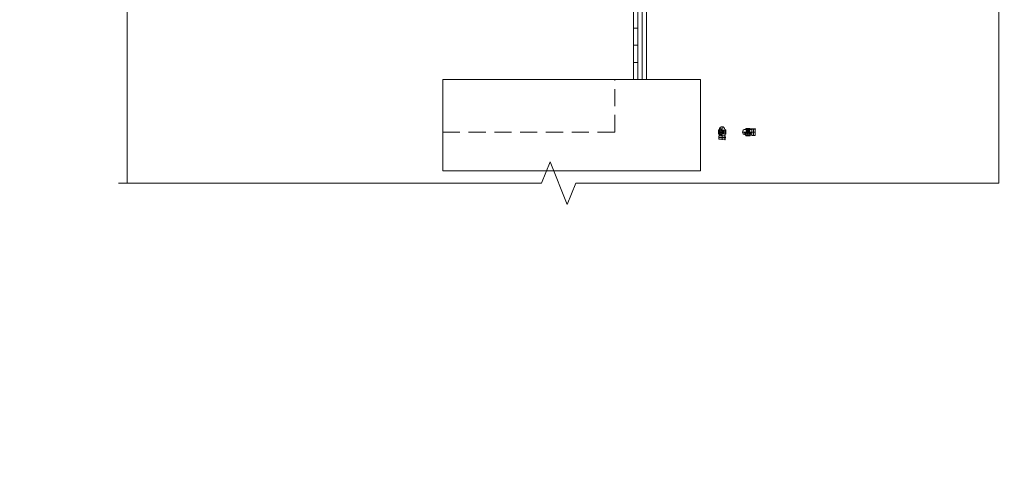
# Model space of a CAD drawing. Header units: millimetres. Extents: x 0 to 420, y 0 to 297.
# Tile 1 of 16: x 0 to 229, y 0 to 104. Entities that reach past the tile are written whole.
import ezdxf

# ---------------------------------------------------------------- set-up
doc = ezdxf.new("R2010")
doc.units = ezdxf.units.MM
for name, pattern in [('K5LT_AXLED', [19.5, 15, -1.5, 1.5, -1.5]), ('K5LT_DASHED', [6, 4, -2]), ('K5LT_THIN', [0]), ('K5LT_THIN_INCLUDED_TO_HATCHING', [0])]:
    doc.linetypes.add(name, pattern=pattern)
doc.layers.add('лотки', color=7, linetype='Continuous')

# ---------------------------------------------------------------- blocks, each defined once
blk = doc.blocks.new('U34')
at = {"color": 7, "linetype": 'K5LT_THIN_INCLUDED_TO_HATCHING', "lineweight": 9, "true_color": 0xffffff}
for p, q in [((25.01, 178.75), (25.01, 283.39)), ((30.01, 176.75), (25.01, 178.75)), ((20.01, 172.75), (30.01, 176.75)), ((25.01, 170.75), (20.01, 172.75)), ((25.01, 66.1), (25.01, 170.75))]:
    blk.add_line(p, q, dxfattribs=at)
blk = doc.blocks.new('U35')
at = {"color": 7, "linetype": 'K5LT_THIN_INCLUDED_TO_HATCHING', "lineweight": 9, "true_color": 0xffffff}
for p, q in [((227.84, 178.75), (227.84, 283.39)), ((232.84, 176.75), (227.84, 178.75)), ((222.84, 172.75), (232.84, 176.75)), ((227.84, 170.75), (222.84, 172.75)), ((227.84, 66.1), (227.84, 170.75))]:
    blk.add_line(p, q, dxfattribs=at)
blk = doc.blocks.new('U37')
at = {"color": 7, "linetype": 'K5LT_THIN_INCLUDED_TO_HATCHING', "lineweight": 9, "true_color": 0xffffff}
for p, q in [((123.42, 71.1), (121.42, 66.1)), ((127.42, 61.1), (123.42, 71.1)), ((121.42, 66.1), (23.01, 66.1)), ((129.42, 66.1), (127.42, 61.1)), ((227.84, 66.1), (129.42, 66.1))]:
    blk.add_line(p, q, dxfattribs=at)
blk = doc.blocks.new('U38')
at = {"color": 4, "linetype": 'K5LT_DASHED', "lineweight": 9, "true_color": 0x00ffff}
for p, q in [((138.45, 90.18), (98.45, 90.18)), ((98.45, 90.18), (98.45, 77.98)), ((138.45, 77.98), (138.45, 90.18)), ((98.45, 77.98), (138.45, 77.98))]:
    blk.add_line(p, q, dxfattribs=at)
blk = doc.blocks.new('U154')
at = {"color": 4, "linetype": 'K5LT_THIN', "lineweight": 9, "true_color": 0x00ffff}
for p, q in [((162.83, 78.48), (162.62, 78.48)), ((162.62, 78.48), (162.62, 77.48)), ((162.62, 78.48), (162.83, 77.98)), ((162.62, 77.48), (162.83, 77.98)), ((162.83, 77.32), (162.83, 78.61)), ((162.83, 77.48), (162.83, 78.48)), ((162.9, 78.48), (163.46, 78.48)), ((162.9, 77.98), (163.46, 77.98)), ((163.18, 77.08), (163.18, 78.88)), ((163.64, 78.34), (163.85, 78.34)), ((163.64, 78.1), (163.85, 78.1)), ((163.74, 78.24), (163.74, 78.44)), ((163.74, 78), (163.74, 78.2)), ((163.74, 77.76), (163.74, 77.96)), ((164.07, 77.32), (164.07, 78.61)), ((164.07, 77.48), (164.07, 78.48)), ((164.07, 78.48), (164.28, 78.48)), ((164.28, 78.48), (164.07, 77.98)), ((164.28, 77.48), (164.07, 77.98)), ((164.28, 78.48), (164.28, 77.48)), ((162.62, 77.48), (162.83, 77.48)), ((162.69, 76.31), (162.69, 77.1)), ((164.12, 77.1), (162.69, 77.1)), ((164.12, 76.31), (162.69, 76.31)), ((162.91, 77.48), (163.46, 77.48)), ((163.64, 77.86), (163.85, 77.86)), ((163.64, 77.62), (163.85, 77.62)), ((163.74, 77.52), (163.74, 77.72)), ((164.28, 77.48), (164.07, 77.48)), ((164.12, 76.19), (164.12, 77.22)), ((164.19, 77.2), (164.12, 77.22)), ((164.19, 76.21), (164.12, 76.19)), ((164.19, 76.21), (164.19, 77.2))]:
    blk.add_line(p, q, dxfattribs=at)
at = {"color": 2, "linetype": 'K5LT_AXLED', "lineweight": 9, "true_color": 0xffff00}
for p, q in [((163.45, 79.27), (163.45, 76.22)), ((162.6, 76.71), (164.28, 76.71))]:
    blk.add_line(p, q, dxfattribs=at)
at = {"color": 4, "linetype": 'K5LT_THIN', "lineweight": 9, "true_color": 0x00ffff}
for centre, radius, start, end in [((163.45, 78.61), 0.618, 0, 180), ((163.18, 78.48), 0.139, 0, 180), ((163.18, 78.48), 0.139, 180, 0), ((163.18, 77.98), 0.139, 0, 180), ((163.18, 77.98), 0.139, 180, 0), ((163.18, 78.48), 0.052, 0, 180), ((163.18, 78.48), 0.052, 180, 0), ((163.18, 77.98), 0.052, 0, 180), ((163.18, 77.98), 0.052, 180, 0), ((163.74, 78.34), 0.0775, 0, 180), ((163.74, 78.34), 0.0775, 180, 0), ((163.74, 78.1), 0.0775, 0, 180), ((163.74, 78.1), 0.0775, 180, 0), ((163.74, 77.86), 0.0775, 0, 180), ((163.74, 78.1), 0.0486, 0, 180), ((163.74, 78.1), 0.0486, 180, 0), ((163.74, 77.86), 0.0486, 0, 180), ((163.74, 78.34), 0.0486, 0, 180), ((163.74, 78.34), 0.0486, 180, 0), ((163.45, 77.32), 0.618, 180, 201.4061), ((163.18, 77.48), 0.139, 0, 180), ((163.18, 77.48), 0.139, 180, 0), ((163.18, 77.48), 0.052, 0, 180), ((163.18, 77.48), 0.052, 180, 0), ((163.74, 77.86), 0.0775, 180, 0), ((163.74, 77.62), 0.0775, 0, 180), ((163.74, 77.62), 0.0775, 180, 0), ((163.74, 77.86), 0.0486, 180, 0), ((163.74, 77.62), 0.0486, 0, 180), ((163.74, 77.62), 0.0486, 180, 0), ((163.45, 77.32), 0.618, 338.5939, 0)]:
    blk.add_arc(centre, radius, start, end, dxfattribs=at)
blk = doc.blocks.new('U155')
at = {"color": 2, "linetype": 'K5LT_AXLED', "lineweight": 9, "true_color": 0xffff00}
for p, q in [((168.16, 77.98), (171.21, 77.98)), ((170.72, 77.13), (170.72, 78.81))]:
    blk.add_line(p, q, dxfattribs=at)
at = {"color": 4, "linetype": 'K5LT_THIN', "lineweight": 9, "true_color": 0x00ffff}
for p, q in [((170.11, 78.6), (168.82, 78.6)), ((168.95, 78.6), (168.95, 78.81)), ((168.95, 78.81), (169.95, 78.81)), ((168.95, 78.81), (169.45, 78.6)), ((169.95, 78.6), (168.95, 78.6)), ((168.95, 77.43), (168.95, 77.99)), ((169.19, 78.27), (168.99, 78.27)), ((169.09, 78.17), (169.09, 78.38)), ((169.43, 78.27), (169.23, 78.27)), ((169.33, 78.17), (169.33, 78.38)), ((169.95, 78.81), (169.45, 78.6)), ((169.45, 77.43), (169.45, 77.99)), ((169.67, 78.27), (169.47, 78.27)), ((169.57, 78.17), (169.57, 78.38)), ((169.91, 78.27), (169.71, 78.27)), ((169.81, 78.17), (169.81, 78.38)), ((169.95, 78.81), (169.95, 78.6)), ((169.95, 77.44), (169.95, 77.99)), ((170.23, 78.72), (170.21, 78.66)), ((171.24, 78.66), (170.21, 78.66)), ((171.22, 78.72), (170.23, 78.72)), ((170.33, 78.66), (170.33, 77.22)), ((171.12, 78.66), (171.12, 77.22)), ((171.22, 78.72), (171.24, 78.66)), ((170.35, 77.71), (168.55, 77.71)), ((170.11, 77.36), (168.82, 77.36)), ((169.95, 77.36), (168.95, 77.36)), ((168.95, 77.36), (168.95, 77.15)), ((168.95, 77.15), (169.45, 77.36)), ((168.95, 77.15), (169.95, 77.15)), ((169.95, 77.15), (169.45, 77.36)), ((169.95, 77.15), (169.95, 77.36)), ((171.12, 77.22), (170.33, 77.22))]:
    blk.add_line(p, q, dxfattribs=at)
for centre, radius, start, end in [((168.82, 77.98), 0.618, 90, 270), ((169.09, 78.27), 0.0775, 0, 180), ((169.09, 78.27), 0.0775, 180, 0), ((169.09, 78.27), 0.0486, 0, 180), ((169.09, 78.27), 0.0486, 180, 0), ((169.33, 78.27), 0.0775, 0, 180), ((169.33, 78.27), 0.0775, 180, 0), ((169.33, 78.27), 0.0486, 0, 180), ((169.33, 78.27), 0.0486, 180, 0), ((169.57, 78.27), 0.0775, 0, 180), ((169.57, 78.27), 0.0775, 180, 0), ((169.57, 78.27), 0.0486, 0, 180), ((169.57, 78.27), 0.0486, 180, 0), ((169.81, 78.27), 0.0775, 0, 180), ((169.81, 78.27), 0.0775, 180, 0), ((169.81, 78.27), 0.0486, 0, 180), ((169.81, 78.27), 0.0486, 180, 0), ((170.11, 77.98), 0.618, 68.5939, 90), ((168.95, 77.71), 0.139, 0, 180), ((168.95, 77.71), 0.139, 180, 0), ((168.95, 77.71), 0.052, 0, 180), ((168.95, 77.71), 0.052, 180, 0), ((169.45, 77.71), 0.139, 0, 180), ((169.45, 77.71), 0.139, 180, 0), ((169.45, 77.71), 0.052, 0, 180), ((169.45, 77.71), 0.052, 180, 0), ((169.95, 77.71), 0.139, 0, 180), ((169.95, 77.71), 0.139, 180, 0), ((169.95, 77.71), 0.052, 0, 180), ((169.95, 77.71), 0.052, 180, 0), ((170.11, 77.98), 0.618, 270, 291.4061)]:
    blk.add_arc(centre, radius, start, end, dxfattribs=at)

msp = doc.modelspace()

# ---------------------------------------------------------------- linework, layer by layer
at = {"color": 4, "linetype": 'K5LT_THIN', "lineweight": 9, "true_color": 0x00ffff}
for p, q in [((98.450207, 68.980178), (98.450207, 90.180523)), ((158.450207, 90.180522), (98.450207, 90.180522)), ((158.450207, 90.180522), (158.450207, 68.980522)), ((158.450207, 68.980522), (98.450207, 68.980178))]:
    msp.add_line(p, q, dxfattribs=at)
at = {"layer": 'лотки', "color": 4, "linetype": 'K5LT_THIN', "lineweight": 9, "true_color": 0x00ffff}
for p, q in [((144.847709, 90.180522), (144.847709, 120.880522)), ((145.847709, 120.880522), (145.847709, 90.180522)), ((142.847709, 90.180522), (142.847709, 118.180522)), ((143.847709, 90.180522), (143.847709, 118.180522)), ((143.847709, 102.180522), (142.847709, 102.180522)), ((143.847709, 98.180522), (142.847709, 98.180522)), ((143.847709, 94.180522), (142.847709, 94.180522))]:
    msp.add_line(p, q, dxfattribs=at)

# ---------------------------------------------------------------- block references
for name in ['U34', 'U35', 'U38', 'U154', 'U155', 'U37']:
    msp.add_blockref(name, (0, 0))

doc.saveas('drawing.dxf')
